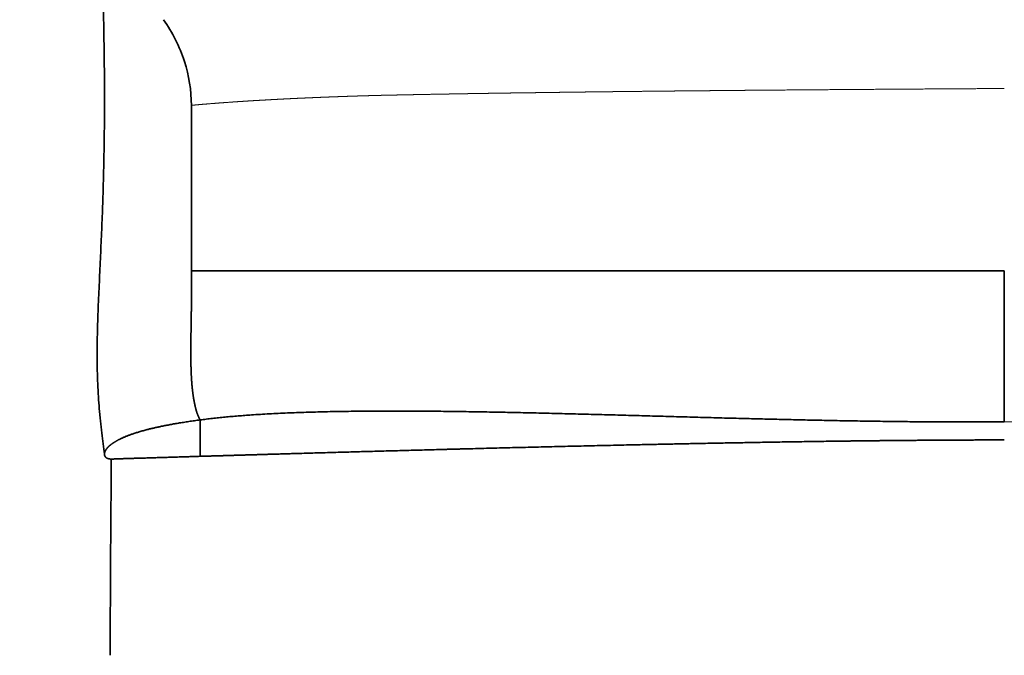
# Model space of a CAD drawing. Extents: x 4 to 1936, y -210 to 1221.
# Tile 19 of 256: x 167 to 200, y 393 to 414. Entities that reach past the tile are written whole.
import ezdxf
from ezdxf.enums import TextEntityAlignment as Align

# ---------------------------------------------------------------- set-up
doc = ezdxf.new("R2010")
doc.units = 0
doc.layers.get('0').update_dxf_attribs({"lineweight": 13})
doc.styles.get("Standard").update_dxf_attribs({"font": 'isocp.shx'})
doc.dimstyles.get("Standard").update_dxf_attribs({"dimtxt": 2.5, "dimasz": 2.5, "dimexe": 1.25, "dimexo": 0.625, "dimtad": 1, "dimcen": 2.5, "dimadec": 0, "dimazin": 0, "dimtfac": 1, "dimtmove": 0, "dimatfit": 0, "dimfxl": 0, "dimarcsym": 0})

# ---------------------------------------------------------------- blocks, each defined once
blk = doc.blocks.new('*D')
at = {"color": 7, "lineweight": 13}
for p, q in [((170.182, 941.897), (170.182, 1064.84)), ((920.485, 941.897), (920.485, 1064.84)), ((170.182, 1062.84), (920.485, 1062.84)), ((1321.523, 923.182), (1321.523, 1061.493)), ((1841.442, 923.16), (1841.442, 1061.493)), ((1321.523, 1059.493), (1841.442, 1059.493)), ((1321.523, 989.844), (1321.523, 1028.675)), ((1360.729, 936.191), (1360.729, 1028.675)), ((1321.523, 1026.675), (1360.729, 1026.675)), ((543.334, 987.844), (18.414, 987.844)), ((20.414, 721.451), (20.414, 987.844)), ((543.334, 987.844), (93.933, 987.844)), ((95.933, 751.988), (95.933, 987.844)), ((1838.469, 926.825), (1935.708, 926.825)), ((1933.708, 867.824), (1933.708, 926.825)), ((1821.974, 867.824), (1935.708, 867.824)), ((543.334, 751.988), (93.933, 751.988)), ((1321.523, 750.285), (1321.523, 681.504)), ((498.184, 721.451), (18.414, 721.451)), ((1551.434, 719.451), (1551.434, 681.504)), ((1321.523, 683.504), (1551.434, 683.504)), ((545.334, 389.626), (545.334, 507.881)), ((920.334, 383.644), (920.334, 507.881)), ((545.334, 505.881), (920.334, 505.881)), ((922.485, 439.918), (1037.326, 439.918)), ((922.485, 439.918), (983.857, 439.918)), ((981.857, 364.876), (981.857, 439.918)), ((1035.326, 210.007), (1035.326, 439.918)), ((570.084, 364.876), (983.857, 364.876)), ((543.334, 293.567), (26.755, 293.567)), ((28.755, -22.961), (28.755, 293.567)), ((595.351, 210.007), (1037.326, 210.007)), ((322.269, 138.432), (322.269, -135.149)), ((768.398, 138.432), (768.398, -135.149)), ((543.334, -22.961), (26.755, -22.961)), ((322.269, -133.149), (768.398, -133.149))]:
    blk.add_line(p, q, dxfattribs=at)
for points in [[(172.114, 1063.358), (170.182, 1062.84), (172.114, 1062.323)], [(918.553, 1062.323), (920.485, 1062.84), (918.553, 1063.358)], [(1323.455, 1060.011), (1321.523, 1059.493), (1323.455, 1058.976)], [(1839.511, 1058.976), (1841.442, 1059.493), (1839.511, 1060.011)], [(1323.455, 1027.193), (1321.523, 1026.675), (1323.455, 1026.158)], [(1358.797, 1026.158), (1360.729, 1026.675), (1358.797, 1027.193)], [(20.932, 985.912), (20.414, 987.844), (19.896, 985.912)], [(96.451, 985.912), (95.933, 987.844), (95.416, 985.912)], [(1934.226, 924.893), (1933.708, 926.825), (1933.191, 924.893)], [(1933.191, 869.756), (1933.708, 867.824), (1934.226, 869.756)], [(95.415, 753.92), (95.933, 751.988), (96.451, 753.92)], [(19.896, 723.383), (20.414, 721.451), (20.932, 723.383)], [(1323.455, 684.022), (1321.523, 683.504), (1323.455, 682.986)], [(1549.502, 682.986), (1551.434, 683.504), (1549.502, 684.022)], [(547.266, 506.399), (545.334, 505.881), (547.266, 505.363)], [(918.402, 505.363), (920.334, 505.881), (918.402, 506.399)], [(982.375, 437.986), (981.857, 439.918), (981.34, 437.986)], [(1035.844, 437.986), (1035.326, 439.918), (1034.808, 437.986)], [(981.34, 366.808), (981.857, 364.876), (982.375, 366.808)], [(29.272, 291.635), (28.755, 293.567), (28.237, 291.635)], [(1034.808, 211.939), (1035.326, 210.007), (1035.844, 211.939)], [(28.237, -21.029), (28.755, -22.961), (29.272, -21.029)], [(324.201, -132.631), (322.269, -133.149), (324.201, -133.667)], [(766.466, -133.667), (768.398, -133.149), (766.466, -132.631)]]:
    blk.add_lwpolyline(points, dxfattribs=at)
for s, p, p2 in [('750', (524.318, 1064.84), (566.35, 1064.84)), ('520', (1560.467, 1061.493), (1602.499, 1061.493)), ('39', (1327.582, 1028.675), (1354.67, 1028.675)), ('230', (1437.739, 685.504), (1479.772, 685.504)), ('375', (711.818, 507.881), (753.85, 507.881)), ('446', (524.318, -131.149), (566.35, -131.149))]:
    blk.add_text(s, height=14, dxfattribs=at).set_placement(p, p2, align=Align.FIT)
for s, rotation, p, p2 in [('59', 90, (1931.708, 883.781), (1931.708, 910.869)), ('236', 89.9999, (93.933, 848.9), (93.933, 890.932)), ('266', 90, (18.414, 833.631), (18.414, 875.663)), ('75', 90, (979.857, 388.853), (979.857, 415.941)), ('230', 90, (1033.326, 303.946), (1033.326, 345.979)), ('317', 90, (26.755, 114.287), (26.755, 156.319))]:
    blk.add_text(s, height=14, rotation=rotation, dxfattribs=at).set_placement(p, p2, align=Align.FIT)
blk = doc.blocks.new('BLOCK22')
at = {"color": 7, "lineweight": 35, "ltscale": 0.137123}
blk.add_line((-372.306, -28.401), (-372.306, -33.886), dxfattribs=at)
at = {"color": 7, "lineweight": 35}
blk.add_line((-345.399, -33.886), (-372.306, -33.886), dxfattribs=at)
at = {"color": 7, "lineweight": 35, "ltscale": 0.124802}
blk.add_line((-345.399, -38.878), (-345.399, -33.886), dxfattribs=at)
at = {"color": 7, "lineweight": 35, "ltscale": 0.030139}
blk.add_line((-372.015, -40.022), (-372.015, -38.817), dxfattribs=at)
at = {"color": 7, "lineweight": 35, "ltscale": 0.068794}
blk.add_line((-374.765, -40.107), (-372.015, -40.022), dxfattribs=at)
at = {"color": 7, "lineweight": 35, "ltscale": 0.000548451}
blk.add_line((-374.958, -40.113), (-374.98, -40.112), dxfattribs=at)
at = {"color": 7, "lineweight": 35, "ltscale": 0.000995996}
blk.add_line((-374.96, -40.113), (-374.96, -40.152), dxfattribs=at)
at = {"color": 7, "lineweight": 35}
for centre, radius, start, end in [((-377.541, -28.585), 5.265, 18.1499, 34.9865), ((-377.014, -28.404), 4.708, 0.0296, 18.0523)]:
    blk.add_arc(centre, radius, start, end, dxfattribs=at)
for points, degree, knots in [([(-375.117, -19.712), (-375.117, -19.725), (-375.116, -19.747), (-375.117, -19.776), (-375.117, -19.798), (-375.118, -19.817), (-375.119, -19.84), (-375.121, -19.872), (-375.123, -19.912), (-375.127, -19.965), (-375.132, -20.034), (-375.14, -20.126), (-375.149, -20.241), (-375.161, -20.385), (-375.174, -20.559), (-375.189, -20.763), (-375.203, -20.988), (-375.214, -21.195), (-375.222, -21.387), (-375.229, -21.561), (-375.235, -21.75), (-375.24, -21.941), (-375.244, -22.137), (-375.247, -22.333), (-375.249, -22.532), (-375.249, -22.732), (-375.249, -22.935), (-375.249, -23.139), (-375.247, -23.346), (-375.245, -23.555), (-375.243, -23.769), (-375.239, -23.983), (-375.236, -24.202), (-375.232, -24.422), (-375.228, -24.632), (-375.224, -24.89), (-375.218, -25.202), (-375.211, -25.581), (-375.204, -25.968), (-375.198, -26.369), (-375.193, -26.783), (-375.188, -27.21), (-375.185, -27.644), (-375.184, -28.078), (-375.184, -28.511), (-375.186, -28.942), (-375.19, -29.374), (-375.196, -29.808), (-375.204, -30.241), (-375.213, -30.675), (-375.225, -31.107), (-375.238, -31.54), (-375.254, -31.973), (-375.271, -32.407), (-375.289, -32.839), (-375.309, -33.272), (-375.329, -33.704), (-375.349, -34.137), (-375.369, -34.571), (-375.388, -35.004), (-375.404, -35.436), (-375.417, -35.867), (-375.425, -36.301), (-375.428, -36.74), (-375.422, -37.181), (-375.409, -37.618), (-375.386, -38.044), (-375.36, -38.393), (-375.336, -38.67), (-375.315, -38.877), (-375.294, -39.076), (-375.271, -39.269), (-375.249, -39.454), (-375.226, -39.632), (-375.204, -39.803), (-375.189, -39.915), (-375.182, -39.97)], 3, [0, 0, 0, 0, 0.039269, 0.066972, 0.087914, 0.104474, 0.124792, 0.156767, 0.200332, 0.243922, 0.31819, 0.407697, 0.521144, 0.663947, 0.840817, 1.04469, 1.275551, 1.518543, 1.666626, 1.853152, 2.039607, 2.233788, 2.427917, 2.625429, 2.822906, 3.024691, 3.226454, 3.431271, 3.636076, 3.84782, 4.059558, 4.275763, 4.491966, 4.714543, 4.937118, 5.120617, 5.491417, 5.870802, 6.258162, 6.652884, 7.073715, 7.500522, 7.93507, 8.373879, 8.802715, 9.233752, 9.666622, 10.100119, 10.534746, 10.968366, 11.40092, 11.83131, 12.267051, 12.70139, 13.133848, 13.566379, 13.999616, 14.432863, 14.866956, 15.302443, 15.731648, 16.163519, 16.597778, 17.033928, 17.479856, 17.919995, 18.347762, 18.75668, 18.972227, 19.180472, 19.380566, 19.574879, 19.761023, 19.940642, 20.113429, 20.279076, 20.279076, 20.279076, 20.279076]), ([(-372.305, -33.886), (-372.304, -34.092), (-372.301, -34.289), (-372.3, -34.516), (-372.303, -34.846), (-372.308, -35.167), (-372.309, -35.248), (-372.311, -35.383), (-372.313, -35.517), (-372.313, -35.542), (-372.314, -35.592), (-372.315, -35.642), (-372.316, -35.667), (-372.317, -35.743), (-372.318, -35.82), (-372.319, -35.864), (-372.32, -35.955), (-372.322, -36.039), (-372.322, -36.078), (-372.323, -36.161), (-372.324, -36.251), (-372.325, -36.298), (-372.326, -36.398), (-372.326, -36.496), (-372.326, -36.53), (-372.326, -36.613), (-372.326, -36.696), (-372.325, -36.722), (-372.325, -36.774), (-372.324, -36.824), (-372.324, -36.849), (-372.323, -36.921), (-372.322, -36.991), (-372.32, -37.049), (-372.318, -37.141), (-372.314, -37.235), (-372.312, -37.283), (-372.308, -37.381), (-372.302, -37.48), (-372.298, -37.529), (-372.291, -37.626), (-372.283, -37.723), (-372.278, -37.771), (-372.267, -37.866), (-372.255, -37.962), (-372.248, -38.009), (-372.234, -38.104), (-372.217, -38.199), (-372.207, -38.247), (-372.187, -38.343), (-372.164, -38.439), (-372.152, -38.487), (-372.122, -38.587), (-372.087, -38.678), (-372.066, -38.724), (-372.042, -38.771), (-372.017, -38.814), (-372.017, -38.815), (-372.016, -38.816), (-372.016, -38.817)], 5, [0, 0, 0, 0, 0, 0, 1.436992, 1.436992, 1.436992, 2.215244, 2.215244, 2.215244, 2.392605, 2.392605, 2.392605, 2.569966, 2.569966, 2.569966, 2.935346, 2.935346, 2.935346, 3.261035, 3.261035, 3.261035, 3.586724, 3.586724, 3.586724, 3.967099, 3.967099, 3.967099, 4.144072, 4.144072, 4.144072, 4.321045, 4.321045, 4.321045, 4.652205, 4.652205, 4.652205, 5.003852, 5.003852, 5.003852, 5.355462, 5.355462, 5.355462, 5.707071, 5.707071, 5.707071, 6.053937, 6.053937, 6.053937, 6.39978, 6.39978, 6.39978, 6.758807, 6.758807, 6.758807, 7.106744, 7.106744, 7.106744, 7.115349, 7.115349, 7.115349, 7.115349, 7.115349, 7.115349]), ([(-372.015, -38.817), (-369.921, -38.539), (-367.241, -38.474), (-364.369, -38.499), (-359.1, -38.623), (-353.765, -38.782), (-351.379, -38.844), (-348.779, -38.886), (-346.282, -38.883), (-345.986, -38.882), (-345.691, -38.881), (-345.399, -38.878)], 5, [0, 0, 0, 0, 0, 0, 20.046207, 20.046207, 20.046207, 36.008344, 36.008344, 36.008344, 38.166846, 38.166846, 38.166846, 38.166846, 38.166846, 38.166846]), ([(-372.016, -38.817), (-372.374, -38.865), (-372.712, -38.916), (-373.005, -38.967), (-373.403, -39.046), (-373.749, -39.131), (-373.85, -39.157), (-374.129, -39.236), (-374.363, -39.316), (-374.495, -39.368), (-374.774, -39.493), (-374.963, -39.616), (-375.046, -39.687), (-375.137, -39.79), (-375.176, -39.88), (-375.184, -39.913), (-375.185, -39.943), (-375.182, -39.97)], 5, [0, 0, 0, 0, 0, 0, 2.770555, 2.770555, 2.770555, 4.003732, 4.003732, 4.003732, 6.326475, 6.326475, 6.326475, 9.628809, 9.628809, 9.628809, 11.627749, 11.627749, 11.627749, 11.627749, 11.627749, 11.627749]), ([(-372.015, -40.022), (-370.883, -39.989), (-369.628, -39.951), (-368.361, -39.914), (-366.003, -39.848), (-363.57, -39.783), (-362.499, -39.755), (-359.764, -39.687), (-356.992, -39.625), (-355.311, -39.591), (-353.062, -39.55), (-350.812, -39.518), (-350.248, -39.511), (-349.145, -39.499), (-348.044, -39.49), (-347.383, -39.485), (-346.666, -39.482), (-345.951, -39.48), (-345.767, -39.48), (-345.583, -39.48), (-345.398, -39.48)], 5, [0, 0, 0, 0, 0, 0, 10.92844, 10.92844, 10.92844, 19.384625, 19.384625, 19.384625, 32.342285, 32.342285, 32.342285, 36.681353, 36.681353, 36.681353, 40.82536, 40.82536, 40.82536, 42.25638, 42.25638, 42.25638, 42.25638, 42.25638, 42.25638]), ([(-372.015, -40.022), (-372.591, -40.04), (-373.143, -40.057), (-373.666, -40.073), (-374.363, -40.093), (-374.781, -40.106), (-374.888, -40.111), (-374.945, -40.114), (-374.958, -40.113)], 5, [0, 0, 0, 0, 0, 0, 4.679877, 4.679877, 4.679877, 7.311759, 7.311759, 7.311759, 7.311759, 7.311759, 7.311759]), ([(-374.96, -40.113), (-374.96, -40.162), (-374.961, -40.259), (-374.961, -40.405), (-374.962, -40.55), (-374.962, -40.694), (-374.963, -40.837), (-374.964, -40.98), (-374.965, -41.122), (-374.966, -41.274), (-374.967, -41.437), (-374.969, -41.609), (-374.97, -41.781), (-374.971, -41.952), (-374.973, -42.123), (-374.974, -42.292), (-374.976, -42.46), (-374.977, -42.624), (-374.978, -42.783), (-374.979, -42.939), (-374.98, -43.093), (-374.981, -43.247), (-374.982, -43.399), (-374.983, -43.551), (-374.984, -43.702), (-374.985, -43.865), (-374.986, -44.041), (-374.987, -44.229), (-374.987, -44.415), (-374.988, -44.604), (-374.989, -44.794), (-374.99, -44.969), (-374.99, -45.125), (-374.991, -45.263), (-374.991, -45.401), (-374.992, -45.539), (-374.993, -45.677), (-374.993, -45.815), (-374.994, -45.953), (-374.995, -46.089), (-374.996, -46.221), (-374.998, -46.35), (-374.999, -46.48), (-375, -46.567), (-375, -46.61)], 3, [0, 0, 0, 0, 0.147082, 0.29275, 0.437602, 0.581549, 0.724712, 0.867267, 1.009034, 1.150904, 1.32392, 1.497027, 1.66899, 1.840118, 2.010337, 2.179571, 2.347743, 2.514786, 2.670733, 2.826623, 2.981078, 3.134465, 3.287158, 3.438812, 3.589169, 3.739461, 3.928572, 4.116445, 4.302904, 4.489311, 4.681712, 4.874112, 5.01221, 5.150333, 5.288497, 5.426716, 5.564634, 5.702645, 5.840775, 5.979048, 6.108141, 6.237404, 6.367124, 6.497645, 6.497645, 6.497645, 6.497645])]:
    blk.add_open_spline(points, degree=degree, knots=knots, dxfattribs=at)
at = {"color": 7, "lineweight": 13}
for points, knots in [([(-372.306, -28.401), (-372.055, -28.378), (-371.796, -28.355), (-371.52, -28.333), (-371.166, -28.307), (-370.806, -28.282), (-370.742, -28.278), (-370.593, -28.268), (-370.448, -28.259), (-370.376, -28.254), (-370.217, -28.245), (-370.051, -28.235), (-370.012, -28.233), (-369.704, -28.215), (-369.391, -28.198), (-369.188, -28.188), (-368.88, -28.173), (-368.566, -28.159), (-368.507, -28.157), (-368.326, -28.149), (-368.157, -28.142), (-368.069, -28.138), (-367.931, -28.133), (-367.792, -28.127), (-367.765, -28.126), (-367.62, -28.121), (-367.474, -28.115), (-367.354, -28.111), (-367.2, -28.105), (-367.044, -28.1), (-367.007, -28.099), (-366.891, -28.095), (-366.773, -28.091), (-366.71, -28.089), (-366.556, -28.085), (-366.403, -28.08), (-366.327, -28.078), (-366.214, -28.075), (-366.1, -28.072), (-366.062, -28.071), (-365.985, -28.069), (-365.909, -28.068), (-365.872, -28.067), (-365.781, -28.065), (-365.688, -28.063), (-365.645, -28.062), (-365.547, -28.06), (-365.456, -28.058), (-365.415, -28.057), (-365.321, -28.055), (-365.221, -28.053), (-365.161, -28.052), (-364.799, -28.045), (-364.449, -28.038), (-364.172, -28.033), (-363.831, -28.027), (-363.485, -28.021), (-363.443, -28.02), (-363.359, -28.019), (-363.274, -28.017), (-363.232, -28.016), (-363.137, -28.015), (-363.044, -28.013), (-362.992, -28.012), (-362.885, -28.011), (-362.774, -28.009), (-362.723, -28.008), (-362.542, -28.005), (-362.358, -28.002), (-362.278, -28.001), (-362.079, -27.998), (-361.88, -27.995), (-361.809, -27.994), (-361.666, -27.992), (-361.52, -27.99), (-361.446, -27.989), (-361.296, -27.987), (-361.145, -27.985), (-361.065, -27.984), (-360.92, -27.982), (-360.779, -27.98), (-360.707, -27.979), (-360.457, -27.975), (-360.208, -27.972), (-360.032, -27.97), (-359.819, -27.967), (-359.607, -27.964), (-359.571, -27.964), (-359.466, -27.963), (-359.363, -27.961), (-359.295, -27.96), (-359.13, -27.958), (-358.961, -27.956), (-358.875, -27.955), (-358.668, -27.952), (-358.457, -27.95), (-358.352, -27.949), (-358.214, -27.947), (-358.074, -27.945), (-358.044, -27.945), (-357.982, -27.944), (-357.921, -27.944), (-357.891, -27.943), (-357.83, -27.943), (-357.768, -27.942), (-357.737, -27.942), (-357.674, -27.941), (-357.612, -27.94), (-357.581, -27.94), (-357.417, -27.938), (-357.254, -27.936), (-357.164, -27.936), (-356.902, -27.933), (-356.64, -27.93), (-356.515, -27.929), (-356.269, -27.926), (-356.029, -27.924), (-355.903, -27.923), (-355.743, -27.921), (-355.587, -27.92), (-355.543, -27.919), (-355.41, -27.918), (-355.276, -27.917), (-355.187, -27.916), (-355.053, -27.915), (-354.925, -27.913), (-354.895, -27.913), (-354.764, -27.912), (-354.632, -27.911), (-354.543, -27.91), (-354.441, -27.909), (-354.348, -27.908), (-354.33, -27.908), (-354.294, -27.907), (-354.258, -27.907), (-354.24, -27.907), (-354.116, -27.906), (-353.992, -27.905), (-353.857, -27.903), (-353.667, -27.902), (-353.454, -27.9), (-353.376, -27.899), (-353.258, -27.898), (-353.144, -27.898), (-353.106, -27.897), (-353.029, -27.897), (-352.95, -27.896), (-352.911, -27.896), (-351.39, -27.884), (-349.859, -27.872), (-348.378, -27.862), (-346.887, -27.853), (-345.399, -27.844)], [0, 0, 0, 0, 0, 0, 2.414742, 2.414742, 2.414742, 3.079643, 3.079643, 3.079643, 3.71847, 3.71847, 3.71847, 4.436033, 4.436033, 4.436033, 6.245961, 6.245961, 6.245961, 6.872698, 6.872698, 6.872698, 7.711007, 7.711007, 7.711007, 7.915846, 7.915846, 7.915846, 8.809822, 8.809822, 8.809822, 9.089282, 9.089282, 9.089282, 9.674196, 9.674196, 9.674196, 10.233091, 10.233091, 10.233091, 10.512538, 10.512538, 10.512538, 10.791985, 10.791985, 10.791985, 11.178872, 11.178872, 11.178872, 11.558894, 11.558894, 11.558894, 11.910482, 11.910482, 11.910482, 14.296035, 14.296035, 14.296035, 14.625234, 14.625234, 14.625234, 14.954432, 14.954432, 14.954432, 15.375472, 15.375472, 15.375472, 15.806045, 15.806045, 15.806045, 16.715284, 16.715284, 16.715284, 17.225437, 17.225437, 17.225437, 17.735591, 17.735591, 17.735591, 18.239759, 18.239759, 18.239759, 18.749963, 18.749963, 18.749963, 20.022135, 20.022135, 20.022135, 20.276599, 20.276599, 20.276599, 20.785525, 20.785525, 20.785525, 21.528193, 21.528193, 21.528193, 22.242537, 22.242537, 22.242537, 22.445204, 22.445204, 22.445204, 22.64787, 22.64787, 22.64787, 22.850535, 22.850535, 22.850535, 23.053201, 23.053201, 23.053201, 23.922395, 23.922395, 23.922395, 24.730663, 24.730663, 24.730663, 25.526812, 25.526812, 25.526812, 25.842255, 25.842255, 25.842255, 26.473167, 26.473167, 26.473167, 26.810122, 26.810122, 26.810122, 27.478526, 27.478526, 27.478526, 27.645634, 27.645634, 27.645634, 27.812741, 27.812741, 27.812741, 28.806994, 28.806994, 28.806994, 29.364055, 29.364055, 29.364055, 29.64261, 29.64261, 29.64261, 29.921165, 29.921165, 29.921165, 40.372993, 40.372993, 40.372993, 40.372993, 40.372993, 40.372993]), ([(-345.399, -38.878), (-342.507, -38.856), (-339.611, -38.836), (-336.714, -38.82), (-332.849, -38.801), (-328.983, -38.786), (-328.017, -38.782), (-326.071, -38.776), (-324.127, -38.77), (-323.214, -38.767), (-321.172, -38.761), (-319.128, -38.756), (-318.523, -38.754), (-316.742, -38.75), (-314.959, -38.746), (-314.234, -38.745), (-313.267, -38.743), (-312.3, -38.741), (-312.059, -38.741), (-311.328, -38.739), (-310.599, -38.738), (-310.148, -38.737), (-309.437, -38.736), (-308.714, -38.735), (-308.48, -38.734), (-307.609, -38.733), (-306.737, -38.732), (-306.109, -38.731), (-305.311, -38.729), (-304.513, -38.728), (-304.228, -38.728), (-303.88, -38.727), (-303.531, -38.727), (-303.334, -38.727), (-302.763, -38.726), (-302.198, -38.725), (-301.824, -38.725), (-301.205, -38.724), (-300.576, -38.723), (-300.594, -38.723), (-300.108, -38.722), (-299.683, -38.722), (-299.463, -38.722), (-299.085, -38.721), (-298.706, -38.721), (-298.501, -38.72), (-298.113, -38.72), (-297.716, -38.719), (-297.44, -38.719), (-297.055, -38.719), (-296.692, -38.718), (-296.519, -38.718), (-296.138, -38.718), (-295.757, -38.717), (-295.565, -38.717), (-295.184, -38.716), (-294.803, -38.716), (-294.594, -38.716), (-294.293, -38.715), (-293.939, -38.715), (-293.597, -38.715), (-293.251, -38.714), (-292.904, -38.714), (-292.713, -38.714), (-292.314, -38.713), (-291.93, -38.713), (-291.785, -38.712), (-291.511, -38.712), (-291.232, -38.712), (-291.156, -38.712), (-290.481, -38.711), (-289.803, -38.71), (-289.201, -38.709), (-288.538, -38.709), (-287.876, -38.708), (-287.813, -38.708), (-287.622, -38.708), (-287.427, -38.707), (-287.295, -38.707), (-286.92, -38.707), (-286.533, -38.706), (-286.282, -38.706), (-285.909, -38.705), (-285.546, -38.705), (-285.427, -38.705), (-285.198, -38.705), (-284.975, -38.704), (-284.838, -38.704), (-280.868, -38.699), (-276.883, -38.694), (-273.075, -38.688), (-269.072, -38.682), (-265.076, -38.675), (-264.913, -38.675), (-264.626, -38.674), (-264.35, -38.674), (-264.213, -38.673), (-263.943, -38.673), (-263.673, -38.672), (-263.537, -38.672), (-263.255, -38.672), (-262.962, -38.671), (-262.826, -38.671), (-262.088, -38.669), (-261.35, -38.668), (-260.764, -38.667), (-260.033, -38.665), (-259.301, -38.664), (-259.147, -38.663), (-258.884, -38.663), (-258.596, -38.662), (-258.397, -38.662), (-258.068, -38.661), (-257.78, -38.661), (-257.639, -38.66), (-257.347, -38.66), (-257.057, -38.659), (-256.912, -38.659), (-256.452, -38.658), (-255.993, -38.657), (-255.807, -38.656), (-254.694, -38.654), (-253.58, -38.651), (-252.358, -38.649), (-248.925, -38.64), (-245.493, -38.631), (-242.854, -38.624), (-234.949, -38.6), (-227.043, -38.571), (-221.724, -38.548), (-211.771, -38.5), (-201.827, -38.44), (-197.442, -38.411), (-190.479, -38.36), (-183.523, -38.301), (-181.157, -38.28), (-176.578, -38.237), (-172.007, -38.192), (-169.714, -38.169), (-164.374, -38.112), (-159.038, -38.052), (-156.249, -38.019), (-151.718, -37.964), (-147.184, -37.907), (-145.689, -37.888), (-142.557, -37.847), (-139.427, -37.806), (-138.492, -37.794), (-132.31, -37.711), (-126.111, -37.626), (-121.518, -37.563), (-115.712, -37.483), (-109.921, -37.406), (-109.213, -37.397), (-106.832, -37.365), (-104.45, -37.334), (-103.312, -37.319), (-99.9, -37.276), (-96.485, -37.234), (-94.208, -37.207), (-88.501, -37.141), (-82.786, -37.079), (-79.351, -37.045), (-72.479, -36.979), (-65.6, -36.922), (-62.16, -36.896), (-51.879, -36.824), (-41.59, -36.77), (-34.74, -36.743), (-23.688, -36.71), (-12.629, -36.694), (-8.421, -36.69), (-4.21, -36.688), (0, -36.688)], [0, 0, 0, 0, 0, 0, 20.538623, 20.538623, 20.538623, 27.384833, 27.384833, 27.384833, 34.324942, 34.324942, 34.324942, 41.811282, 41.811282, 41.811282, 46.946, 46.946, 46.946, 48.657573, 48.657573, 48.657573, 52.114367, 52.114367, 52.114367, 53.83702, 53.83702, 53.83702, 58.277892, 58.277892, 58.277892, 59.485674, 59.485674, 59.485674, 60.850308, 60.850308, 60.850308, 63.580045, 63.580045, 63.580045, 65.306768, 65.306768, 65.306768, 66.619796, 66.619796, 66.619796, 67.985299, 67.985299, 67.985299, 69.235975, 69.235975, 69.235975, 70.591806, 70.591806, 70.591806, 71.957312, 71.957312, 71.957312, 73.307211, 73.307211, 73.307211, 74.394472, 74.394472, 74.394472, 75.75931, 75.75931, 75.75931, 77.181491, 77.181491, 77.181491, 77.720934, 77.720934, 77.720934, 81.944827, 81.944827, 81.944827, 82.392629, 82.392629, 82.392629, 83.288232, 83.288232, 83.288232, 84.887515, 84.887515, 84.887515, 85.687568, 85.687568, 85.687568, 86.445198, 86.445198, 86.445198, 113.698152, 113.698152, 113.698152, 114.707596, 114.707596, 114.707596, 115.745057, 115.745057, 115.745057, 116.782569, 116.782569, 116.782569, 117.840617, 117.840617, 117.840617, 121.989149, 121.989149, 121.989149, 123.027202, 123.027202, 123.027202, 124.009538, 124.009538, 124.009538, 125.04661, 125.04661, 125.04661, 126.083681, 126.083681, 126.083681, 128.346238, 128.346238, 128.346238, 133.960946, 133.960946, 133.960946, 152.625202, 152.625202, 152.625202, 189.879571, 189.879571, 189.879571, 223.031728, 223.031728, 223.031728, 239.244442, 239.244442, 239.244442, 255.572989, 255.572989, 255.572989, 277.263391, 277.263391, 277.263391, 287.930328, 287.930328, 287.930328, 299.594013, 299.594013, 299.594013, 332.069298, 332.069298, 332.069298, 340.949814, 340.949814, 340.949814, 349.065912, 349.065912, 349.065912, 365.298106, 365.298106, 365.298106, 389.710449, 389.710449, 389.710449, 414.122792, 414.122792, 414.122792, 462.641243, 462.641243, 462.641243, 492.423241, 492.423241, 492.423241, 492.423241, 492.423241, 492.423241])]:
    blk.add_open_spline(points, degree=5, knots=knots, dxfattribs=at)
at = {"color": 7, "lineweight": 35}
blk.add_open_spline([(-375.182, -39.97), (-375.175, -40.021), (-375.149, -40.062), (-375.107, -40.092), (-375.051, -40.107), (-374.98, -40.112)], degree=5, dxfattribs=at)

msp = doc.modelspace()

# ---------------------------------------------------------------- block references
at = {"lineweight": 0}
msp.add_blockref('BLOCK22', (545.334, 439.918), dxfattribs=at)

# ---------------------------------------------------------------- dimensions: what is measured, and where the dimension line sits
at = {"color": 0, "lineweight": 0}
for base, p1, p2, angle, middle, dimtype in [((95.933, 987.844), (545.334, 751.988), (545.334, 987.844), 89.9999, (95.933, 869.916), 161), ((322.269, -133.149), (768.398, 140.432), (322.269, 140.432), 180, (545.334, -133.149), 161), ((1360.729, 1026.675), (1321.523, 987.844), (1360.729, 934.191), 359.9981, (1341.126, 1026.675), 160)]:
    dim = msp.add_linear_dim(base=base, p1=p1, p2=p2, angle=angle, dimstyle='Standard', dxfattribs=at)
    dim.commit()
    dim.dimension.update_dxf_attribs({"geometry": '*D', "text_midpoint": middle, "dimtype": dimtype})

doc.saveas('drawing.dxf')
